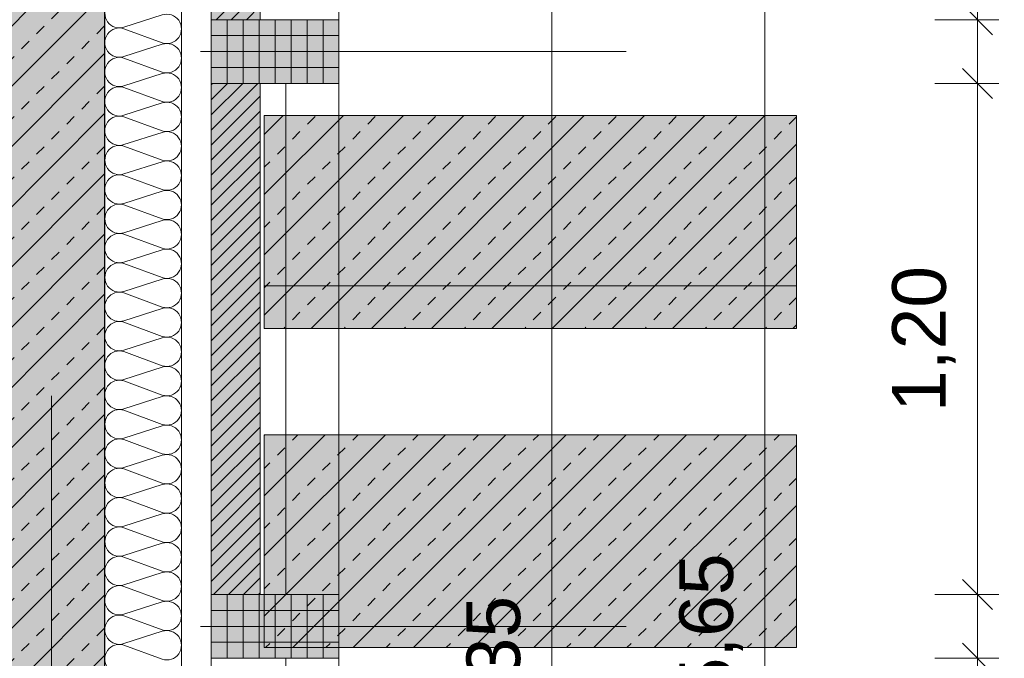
# Model space of a CAD drawing. Header units: metres. Extents: x -167 to 152, y -127 to 99.
# Tile 192 of 225: x -0.07 to 2.24, y -2.77 to -1.27. Entities that reach past the tile are written whole.
import ezdxf

# ---------------------------------------------------------------- set-up
doc = ezdxf.new("R2010")
doc.units = ezdxf.units.M
doc.header["$PDMODE"] = 1
doc.header["$PDSIZE"] = -2
doc.linetypes.add('Achsen 01', pattern=[5.291531, 3.175, -1.058062, 0.352704, -0.705764])
doc.linetypes.add('Raster 01', pattern=[2, 1, -1])
doc.layers.get('0').update_dxf_attribs({"lineweight": 25})
for name, color, linetype, lineweight in [('013_Beton und Stahlbetonarbeiten-330 Außenwände', 7, 'Continuous', 25), ('014_Fassadenarbeiten-330 Betonfertigteile vertikal', 7, 'Continuous', 9), ('014_Fassadenarbeiten-330 Filtermauerwerk 11.5cm', 7, 'Continuous', 9), ('_1.35m (3D)', 7, 'Continuous', 9), ('_GRU (2D)', 7, 'Continuous', 9), ('_Legende (2D)', 7, 'Continuous', 9), ('_OG 1 (2D)', 7, 'Continuous', 9), ('Bemaßung-Bemaßung', 7, 'Continuous', 9), ('Keine', 7, 'Continuous', 9)]:
    doc.layers.add(name, color=color, linetype=linetype, lineweight=lineweight)
for name, color, linetype, lineweight, true_color in [('014_Fassadenarbeiten-000 Aufsicht Betonfertigteile', 7, 'Continuous', 9, 0xc0c0c0), ('014_Fassadenarbeiten-000 Aufsicht Mauerwerk', 7, 'Continuous', 9, 0xa6a6a6), ('014_Fassadenarbeiten-330 mineralische Dämmung', 7, 'Continuous', 9, 0x666666), ('AV1-Achsen', 1, 'Achsen 01', 18, 0xff0000), ('AV1-Raster', 7, 'Raster 01', 9, 0xa6a6a6)]:
    doc.layers.add(name, color=color, linetype=linetype, lineweight=lineweight, true_color=true_color)
doc.layers.get('0').freeze()
doc.styles.add('Arial', font='arial.ttf')
doc.dimstyles.new('COE 50', dxfattribs={"dimtxt": 126.090495, "dimasz": 0.001414, "dimexe": 0.001, "dimexo": 0.01, "dimgap": 0.001, "dimtad": 1, "dimdec": 3, "dimtxsty": 'Arial', "dimblk": 'VW_SLASH-4', "dimblk1": 'VW_SLASH-4', "dimblk2": 'VW_SLASH-4', "dimcen": 0, "dimadec": 3, "dimazin": 0, "dimtfac": 0.8, "dimtdec": 3, "dimtix": 1, "dimtmove": 0, "dimatfit": 0, "dimldrblk": 'VW_SLASH-3', "dimfxl": 0.002, "dimfxlon": 1, "dimfrac": 2, "dimtolj": 1, "dimarcsym": 0})
pattern_1 = [(45, (0, 0), (0.0707107, -0.0707107), [0.025, -0.025])]
pattern_2 = [(-135, (0.03106, -0.03313), (0.0707107, -0.0707107), [])]
pattern_3 = [(-90, (0, 0), (0.0375, 0), [])]
pattern_4 = [(0, (0, 0), (2e-18, -0.0375), [])]
pattern_5 = [(45, (0, 0), (0.01767767, -0.01767767), [])]

# ---------------------------------------------------------------- blocks, each defined once
blk = doc.blocks.new('Group-2')
at = {"layer": 'AV1-Raster'}
for p, q in [((1.35, -1.35), (-40.5, -1.35)), ((1.35, -2.7), (-40.5, -2.7))]:
    blk.add_line(p, q, dxfattribs=at)
blk = doc.blocks.new('1.35m (3D)')
at = {"layer": 'AV1-Raster', "color": 7}
blk.add_blockref('Group-2', (0, 0), dxfattribs=at)
blk = doc.blocks.new('Group-282')
at = {"layer": '014_Fassadenarbeiten-330 mineralische Dämmung', "transparency": 33554687, "flags": 128}
blk.add_lwpolyline([(-2.8095, -0.17, -1.372995), (-2.7439, -0.17), (-2.7772, -0.26, 1.372583), (-2.7116, -0.26), (-2.7406, -0.17, -1.372995), (-2.675, -0.17), (-2.7083, -0.26, 1.372583), (-2.6427, -0.26), (-2.6716, -0.17, -1.372995), (-2.606, -0.17), (-2.6393, -0.26, 1.372583), (-2.5737, -0.26), (-2.6027, -0.17, -1.372995), (-2.5371, -0.17), (-2.5704, -0.26, 1.372583), (-2.5048, -0.26), (-2.5337, -0.17, -1.372995), (-2.4682, -0.17), (-2.5014, -0.26, 1.372583), (-2.4359, -0.26), (-2.4648, -0.17, -1.372995), (-2.3992, -0.17), (-2.4325, -0.26, 1.372583), (-2.3669, -0.26), (-2.3958, -0.17, -1.372995), (-2.3303, -0.17), (-2.3635, -0.26, 1.372583), (-2.298, -0.26), (-2.3269, -0.17, -1.372995), (-2.2613, -0.17), (-2.2946, -0.26, 1.372583), (-2.229, -0.26), (-2.2579, -0.17, -1.372995), (-2.1924, -0.17), (-2.2256, -0.26, 1.372583), (-2.1601, -0.26), (-2.189, -0.17, -1.372995), (-2.1234, -0.17), (-2.1567, -0.26, 1.372583), (-2.0911, -0.26), (-2.1201, -0.17, -1.372995), (-2.0545, -0.17), (-2.0878, -0.26, 1.372583), (-2.0222, -0.26), (-2.0511, -0.17, -1.372995), (-1.9855, -0.17), (-2.0188, -0.26, 1.372583), (-1.9532, -0.26), (-1.9822, -0.17, -1.372995), (-1.9166, -0.17), (-1.9499, -0.26, 1.372583), (-1.8843, -0.26), (-1.9132, -0.17, -1.372995), (-1.8477, -0.17), (-1.8809, -0.26, 1.372583), (-1.8154, -0.26), (-1.8443, -0.17, -1.372995), (-1.7787, -0.17), (-1.812, -0.26, 1.372583), (-1.7464, -0.26), (-1.7753, -0.17, -1.372995), (-1.7098, -0.17), (-1.743, -0.26, 1.372583), (-1.6775, -0.26), (-1.7064, -0.17, -1.372995), (-1.6408, -0.17), (-1.6741, -0.26, 1.372583), (-1.6085, -0.26), (-1.6374, -0.17, -1.372995), (-1.5719, -0.17), (-1.6051, -0.26, 1.372583), (-1.5396, -0.26), (-1.5685, -0.17, -1.372995), (-1.5029, -0.17), (-1.5362, -0.26, 1.372583), (-1.4706, -0.26), (-1.4996, -0.17, -1.372995), (-1.434, -0.17), (-1.4673, -0.26, 1.372583), (-1.4017, -0.26), (-1.4306, -0.17, -1.372995), (-1.365, -0.17), (-1.3983, -0.26, 1.372583), (-1.3327, -0.26), (-1.3617, -0.17, -1.372995), (-1.2961, -0.17), (-1.3294, -0.26, 1.372583), (-1.2638, -0.26), (-1.2927, -0.17, -1.372995), (-1.2272, -0.17)], format="xyb", dxfattribs=at)
blk = doc.blocks.new('Group-283')
at = {"layer": '014_Fassadenarbeiten-330 mineralische Dämmung', "transparency": 33554687}
blk.add_blockref('Group-282', (0, 0), dxfattribs=at)
blk = doc.blocks.new('Parametric Object-41')
at = {"layer": '014_Fassadenarbeiten-330 mineralische Dämmung', "color": 7, "transparency": 33554687}
blk.add_blockref('Group-283', (0, 0), dxfattribs=at)
at = {"layer": '014_Fassadenarbeiten-330 mineralische Dämmung', "color": 0, "flags": 1}
for tag in ['IFC_UUID', 'instanceID', 'prm0_name', 'prm0_type', 'prm0_value', 'prm1_name', 'prm1_type', 'prm1_value', 'prm2_name', 'prm2_type', 'prm2_value', 'prm3_name', 'prm3_type', 'prm3_value', 'prm4_name', 'prm4_type', 'prm4_value', 'prm5_name', 'prm5_type', 'prm5_value', 'prm6_name', 'prm6_type', 'prm6_value']:
    blk.add_attdef(tag, (0.1169, -5.4048), '', height=0.00018, dxfattribs=at)
blk = doc.blocks.new('VW_SLASH-4')
at = {"color": 0, "linetype": 'ByBlock', "lineweight": -2, "transparency": 16777216}
blk.add_line((0, 0), (-1, 0), dxfattribs=at)
at = {"color": 0, "linetype": 'Continuous', "lineweight": 15, "transparency": 16777216, "flags": 128}
blk.add_lwpolyline([(0.5, 0.5), (-0.5, -0.5)], dxfattribs=at)
blk = doc.blocks.new('*D500')
at = {"layer": 'Bemaßung-Bemaßung', "color": 0, "linetype": 'Continuous', "lineweight": -2}
for p, q in [((2.075, -0.075), (2.225, -0.075)), ((2.175, -1.2043), (2.175, -0.1457)), ((2.075, -1.275), (2.225, -1.275))]:
    blk.add_line(p, q, dxfattribs=at)
at = {"layer": 'Defpoints', "color": 0}
for p in [(0.675, -0.075), (2.175, -0.075), (0.675, -1.275)]:
    blk.add_point(p, dxfattribs=at)
at = {"layer": 'Bemaßung-Bemaßung', "color": 0, "lineweight": -2, "xscale": 0.070693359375, "yscale": 0.070693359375, "zscale": 0.070693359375}
for p, rotation in [((2.175, -0.075), 90), ((2.175, -1.275), 270)]:
    blk.add_blockref('VW_SLASH-4', p, dxfattribs=dict(at, rotation=rotation))
at = {"layer": 'Bemaßung-Bemaßung', "color": 0, "insert": (2.0492, -0.675), "char_height": 0.12609, "attachment_point": 5, "rotation": 90, "style": 'Arial'}
blk.add_mtext('\\A1;1,20', dxfattribs=at)
blk = doc.blocks.new('VW_SLASH-3')
at = {"color": 0, "linetype": 'ByBlock', "lineweight": -2, "transparency": 16777216}
blk.add_line((0, 0), (-1, 0), dxfattribs=at)
at = {"color": 0, "linetype": 'Continuous', "lineweight": 15, "transparency": 16777216, "flags": 128}
blk.add_lwpolyline([(0.5, 0.5), (-0.5, -0.5)], dxfattribs=at)
blk = doc.blocks.new('*D501')
at = {"layer": 'Bemaßung-Bemaßung', "color": 0, "linetype": 'Continuous', "lineweight": -2}
for p, q in [((2.175, -1.2043), (2.175, -1.1336)), ((2.075, -1.275), (2.225, -1.275)), ((2.175, -1.425), (2.175, -1.275)), ((2.075, -1.425), (2.225, -1.425)), ((2.175, -1.4957), (2.175, -1.5664))]:
    blk.add_line(p, q, dxfattribs=at)
at = {"layer": 'Defpoints', "color": 0}
for p in [(0.675, -1.275), (2.175, -1.275), (0.675, -1.425)]:
    blk.add_point(p, dxfattribs=at)
at = {"layer": 'Bemaßung-Bemaßung', "color": 0, "lineweight": -2, "xscale": 0.070693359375, "yscale": 0.070693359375, "zscale": 0.070693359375}
for p, rotation in [((2.175, -1.275), 270), ((2.175, -1.425), 90)]:
    blk.add_blockref('VW_SLASH-4', p, dxfattribs=dict(at, rotation=rotation))
at = {"layer": 'Bemaßung-Bemaßung', "color": 0, "insert": (2.3644, -1.35), "char_height": 0.12609, "attachment_point": 5, "rotation": 90, "style": 'Arial'}
blk.add_mtext('\\A1;15', dxfattribs=at)
blk = doc.blocks.new('*D502')
at = {"layer": 'Bemaßung-Bemaßung', "color": 0, "linetype": 'Continuous', "lineweight": -2}
for p, q in [((2.075, -1.425), (2.225, -1.425)), ((2.175, -2.5543), (2.175, -1.4957)), ((2.075, -2.625), (2.225, -2.625))]:
    blk.add_line(p, q, dxfattribs=at)
at = {"layer": 'Defpoints', "color": 0}
for p in [(0.675, -1.425), (2.175, -1.425), (0.675, -2.625)]:
    blk.add_point(p, dxfattribs=at)
at = {"layer": 'Bemaßung-Bemaßung', "color": 0, "lineweight": -2, "xscale": 0.070693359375, "yscale": 0.070693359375, "zscale": 0.070693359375}
for p, rotation in [((2.175, -1.425), 90), ((2.175, -2.625), 270)]:
    blk.add_blockref('VW_SLASH-4', p, dxfattribs=dict(at, rotation=rotation))
at = {"layer": 'Bemaßung-Bemaßung', "color": 0, "insert": (2.0492, -2.025), "char_height": 0.12609, "attachment_point": 5, "rotation": 90, "style": 'Arial'}
blk.add_mtext('\\A1;1,20', dxfattribs=at)
blk = doc.blocks.new('*D503')
at = {"layer": 'Bemaßung-Bemaßung', "color": 0, "linetype": 'Continuous', "lineweight": -2}
for p, q in [((2.175, -2.5543), (2.175, -2.4836)), ((2.075, -2.625), (2.225, -2.625)), ((2.175, -2.775), (2.175, -2.625)), ((2.075, -2.775), (2.225, -2.775)), ((2.175, -2.8457), (2.175, -2.9164))]:
    blk.add_line(p, q, dxfattribs=at)
at = {"layer": 'Defpoints', "color": 0}
for p in [(0.675, -2.625), (2.175, -2.625), (0.675, -2.775)]:
    blk.add_point(p, dxfattribs=at)
at = {"layer": 'Bemaßung-Bemaßung', "color": 0, "lineweight": -2, "xscale": 0.070693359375, "yscale": 0.070693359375, "zscale": 0.070693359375}
for p, rotation in [((2.175, -2.625), 270), ((2.175, -2.775), 90)]:
    blk.add_blockref('VW_SLASH-4', p, dxfattribs=dict(at, rotation=rotation))
at = {"layer": 'Bemaßung-Bemaßung', "color": 0, "insert": (2.3644, -2.7), "char_height": 0.12609, "attachment_point": 5, "rotation": 90, "style": 'Arial'}
blk.add_mtext('\\A1;15', dxfattribs=at)
blk = doc.blocks.new('*D504')
at = {"layer": 'Bemaßung-Bemaßung', "color": 0, "linetype": 'Continuous', "lineweight": -2}
for p, q in [((2.075, -2.775), (2.225, -2.775)), ((2.175, -3.9043), (2.175, -2.8457)), ((2.075, -3.975), (2.225, -3.975))]:
    blk.add_line(p, q, dxfattribs=at)
at = {"layer": 'Defpoints', "color": 0}
for p in [(0.675, -2.775), (2.175, -2.775), (0.675, -3.975)]:
    blk.add_point(p, dxfattribs=at)
at = {"layer": 'Bemaßung-Bemaßung', "color": 0, "lineweight": -2, "xscale": 0.070693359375, "yscale": 0.070693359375, "zscale": 0.070693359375}
for p, rotation in [((2.175, -2.775), 90), ((2.175, -3.975), 270)]:
    blk.add_blockref('VW_SLASH-4', p, dxfattribs=dict(at, rotation=rotation))
at = {"layer": 'Bemaßung-Bemaßung', "color": 0, "insert": (2.0492, -3.375), "char_height": 0.12609, "attachment_point": 5, "rotation": 90, "style": 'Arial'}
blk.add_mtext('\\A1;1,20', dxfattribs=at)
blk = doc.blocks.new('*D613')
at = {"layer": 'Bemaßung-Bemaßung', "color": 0, "linetype": 'Continuous', "lineweight": -2}
for p, q in [((1.075, -0.125), (1.225, -0.125)), ((1.175, -0.1957), (1.175, -5.4043)), ((1.075, -5.475), (1.225, -5.475))]:
    blk.add_line(p, q, dxfattribs=at)
at = {"layer": 'Defpoints', "color": 0}
for p in [(-0.125, -0.125), (-0.125, -5.475), (1.175, -5.475)]:
    blk.add_point(p, dxfattribs=at)
at = {"layer": 'Bemaßung-Bemaßung', "color": 0, "lineweight": -2, "xscale": 0.070693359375, "yscale": 0.070693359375, "zscale": 0.070693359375}
for p, rotation in [((1.175, -0.125), 90), ((1.175, -5.475), 270)]:
    blk.add_blockref('VW_SLASH-4', p, dxfattribs=dict(at, rotation=rotation))
at = {"layer": 'Bemaßung-Bemaßung', "color": 0, "insert": (1.0492, -2.8), "char_height": 0.12609, "attachment_point": 5, "rotation": 90, "style": 'Arial'}
blk.add_mtext('\\A1;5,35', dxfattribs=at)
blk = doc.blocks.new('*D660')
at = {"layer": 'Bemaßung-Bemaßung', "color": 0, "lineweight": -2}
for p, q in [((1.575, 0.125), (1.725, 0.125)), ((1.675, 0.0543), (1.675, -5.4543)), ((1.575, -5.525), (1.725, -5.525))]:
    blk.add_line(p, q, dxfattribs=at)
at = {"layer": 'Defpoints', "color": 0}
for p in [(-0.125, 0.125), (-0.125, -5.525), (1.675, -5.525)]:
    blk.add_point(p, dxfattribs=at)
at = {"layer": 'Bemaßung-Bemaßung', "color": 0, "lineweight": -2, "xscale": 0.070693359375, "yscale": 0.070693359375, "zscale": 0.070693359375}
for p, rotation in [((1.675, 0.125), 90.00000000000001), ((1.675, -5.525), 270)]:
    blk.add_blockref('VW_SLASH-4', p, dxfattribs=dict(at, rotation=rotation))
at = {"layer": 'Bemaßung-Bemaßung', "color": 0, "insert": (1.5492, -2.7), "char_height": 0.12609, "attachment_point": 5, "rotation": 90, "style": 'Arial'}
blk.add_mtext('\\A1;5,65', dxfattribs=at)
blk = doc.blocks.new('Legende (2D)')
at = {"layer": 'Keine', "linetype": 'Continuous', "lineweight": 0, "true_color": 0xc0c0c0, "transparency": 33554687}
for points in [[(0.4996, -1.5), (1.7496, -1.5), (1.7496, -2), (0.4996, -2)], [(0.4996, -2.25), (1.7496, -2.25), (1.7496, -2.75), (0.4996, -2.75)]]:
    blk.add_hatch(color=9, dxfattribs=at).paths.add_polyline_path(points)
at = {"layer": 'Keine', "linetype": 'Continuous', "lineweight": 13, "transparency": 33554687}
h = blk.add_hatch(dxfattribs=at)
h.set_pattern_fill('Stahlbeton', color=251, style=0, pattern_type=2)
h.set_pattern_definition(pattern_1)
h.paths.add_polyline_path([(0.4996, -1.5), (1.7496, -1.5), (1.7496, -2), (0.4996, -2)])
h = blk.add_hatch(dxfattribs=at)
h.set_pattern_fill('Stahlbeton-1', color=251, style=0, pattern_type=2)
h.set_pattern_definition(pattern_2)
h.paths.add_polyline_path([(0.4996, -1.5), (1.7496, -1.5), (1.7496, -2), (0.4996, -2)])
at = {"layer": 'Keine', "linetype": 'Continuous', "lineweight": 0, "transparency": 33554559}
blk.add_hatch(color=30, dxfattribs=at).paths.add_polyline_path([(0.4996, -1.9), (1.7496, -1.9), (1.7496, -2), (0.4996, -2)])
at = {"layer": 'Keine', "linetype": 'Continuous', "lineweight": 13, "transparency": 33554687}
h = blk.add_hatch(dxfattribs=at)
h.set_pattern_fill('Stahlbeton', color=251, style=0, pattern_type=2)
h.set_pattern_definition(pattern_1)
h.paths.add_polyline_path([(0.4996, -2.25), (1.7496, -2.25), (1.7496, -2.75), (0.4996, -2.75)])
h = blk.add_hatch(dxfattribs=at)
h.set_pattern_fill('Stahlbeton-1', color=251, style=0, pattern_type=2)
h.set_pattern_definition(pattern_2)
h.paths.add_polyline_path([(0.4996, -2.25), (1.7496, -2.25), (1.7496, -2.75), (0.4996, -2.75)])
at = {"layer": 'Keine', "color": 7, "linetype": 'Continuous', "lineweight": 9, "transparency": 33554687, "flags": 128}
for points in [[(0.4996, -1.5), (1.7496, -1.5), (1.7496, -2), (0.4996, -2)], [(0.4996, -2.25), (1.7496, -2.25), (1.7496, -2.75), (0.4996, -2.75)]]:
    blk.add_lwpolyline(points, close=True, dxfattribs=at)
at = {"layer": 'Keine', "color": 253, "linetype": 'Continuous', "lineweight": 9, "transparency": 33554559, "flags": 128}
blk.add_lwpolyline([(0.4996, -1.9), (1.7496, -1.9), (1.7496, -2), (0.4996, -2)], close=True, dxfattribs=at)
blk = doc.blocks.new('Group-744')
at = {"layer": 'AV1-Achsen'}
blk.add_line((0, -26.5), (0, 4.9), dxfattribs=at)
blk = doc.blocks.new('GRU (2D)')
at = {"layer": 'AV1-Achsen', "color": 7}
blk.add_blockref('Group-744', (0, 0), dxfattribs=at)
blk = doc.blocks.new('OG 1 (2D)')
at = {"layer": '013_Beton und Stahlbetonarbeiten-330 Außenwände', "linetype": 'Continuous', "lineweight": 0, "true_color": 0xc0c0c0}
blk.add_hatch(color=9, dxfattribs=at).paths.add_polyline_path([(-0.125, 0.125), (-0.125, -5.525), (0.125, -5.525), (0.125, 0.125)])
at = {"layer": '013_Beton und Stahlbetonarbeiten-330 Außenwände', "linetype": 'Continuous', "lineweight": 13}
h = blk.add_hatch(dxfattribs=at)
h.set_pattern_fill('Stahlbeton', color=251, style=0, pattern_type=2)
h.set_pattern_definition(pattern_1)
h.paths.add_polyline_path([(-0.125, 0.125), (-0.125, -5.525), (0.125, -5.525), (0.125, 0.125)])
h = blk.add_hatch(dxfattribs=at)
h.set_pattern_fill('Stahlbeton-1', color=251, style=0, pattern_type=2)
h.set_pattern_definition(pattern_2)
h.paths.add_polyline_path([(-0.125, 0.125), (-0.125, -5.525), (0.125, -5.525), (0.125, 0.125)])
at = {"layer": '014_Fassadenarbeiten-330 Betonfertigteile vertikal', "linetype": 'Continuous', "lineweight": 0}
for points in [[(0.675, -1.275), (0.675, -1.425), (0.375, -1.425), (0.375, -1.275)], [(0.675, -2.625), (0.675, -2.775), (0.375, -2.775), (0.375, -2.625)]]:
    blk.add_hatch(color=9, dxfattribs=at).paths.add_polyline_path(points)
at = {"layer": '014_Fassadenarbeiten-330 Betonfertigteile vertikal', "linetype": 'Continuous', "lineweight": 9}
h = blk.add_hatch(dxfattribs=at)
h.set_pattern_fill('Stahlbetonfertigteil', color=8, style=0, pattern_type=2)
h.set_pattern_definition(pattern_3)
h.paths.add_polyline_path([(0.675, -1.275), (0.675, -1.425), (0.375, -1.425), (0.375, -1.275)])
at = {"layer": '014_Fassadenarbeiten-330 Betonfertigteile vertikal', "linetype": 'Continuous', "lineweight": 13}
h = blk.add_hatch(dxfattribs=at)
h.set_pattern_fill('Stahlbetonfertigteil-1', color=8, style=0, pattern_type=2)
h.set_pattern_definition(pattern_4)
h.paths.add_polyline_path([(0.675, -1.275), (0.675, -1.425), (0.375, -1.425), (0.375, -1.275)])
at = {"layer": '014_Fassadenarbeiten-330 Betonfertigteile vertikal', "linetype": 'Continuous', "lineweight": 9}
h = blk.add_hatch(dxfattribs=at)
h.set_pattern_fill('Stahlbetonfertigteil', color=8, style=0, pattern_type=2)
h.set_pattern_definition(pattern_3)
h.paths.add_polyline_path([(0.675, -2.625), (0.675, -2.775), (0.375, -2.775), (0.375, -2.625)])
at = {"layer": '014_Fassadenarbeiten-330 Betonfertigteile vertikal', "linetype": 'Continuous', "lineweight": 13}
h = blk.add_hatch(dxfattribs=at)
h.set_pattern_fill('Stahlbetonfertigteil-1', color=8, style=0, pattern_type=2)
h.set_pattern_definition(pattern_4)
h.paths.add_polyline_path([(0.675, -2.625), (0.675, -2.775), (0.375, -2.775), (0.375, -2.625)])
at = {"layer": '014_Fassadenarbeiten-330 Filtermauerwerk 11.5cm', "linetype": 'Continuous', "lineweight": 0, "true_color": 0xd19783}
for points in [[(0.49, -1.275), (0.375, -1.275), (0.375, -0.075), (0.49, -0.075)], [(0.49, -2.625), (0.375, -2.625), (0.375, -1.425), (0.49, -1.425)]]:
    blk.add_hatch(color=33, dxfattribs=at).paths.add_polyline_path(points)
at = {"layer": '014_Fassadenarbeiten-330 Filtermauerwerk 11.5cm', "linetype": 'Continuous', "lineweight": 9}
h = blk.add_hatch(dxfattribs=at)
h.set_pattern_fill('Mauerwerk Münster', color=8, style=0, pattern_type=2)
h.set_pattern_definition(pattern_5)
h.paths.add_polyline_path([(0.49, -1.275), (0.375, -1.275), (0.375, -0.075), (0.49, -0.075)])
h = blk.add_hatch(dxfattribs=at)
h.set_pattern_fill('Mauerwerk Münster', color=8, style=0, pattern_type=2)
h.set_pattern_definition(pattern_5)
h.paths.add_polyline_path([(0.49, -2.625), (0.375, -2.625), (0.375, -1.425), (0.49, -1.425)])
at = {"layer": '013_Beton und Stahlbetonarbeiten-330 Außenwände', "flags": 128}
blk.add_lwpolyline([(-0.125, 0.125), (-0.125, -5.525), (0.125, -5.525), (0.125, 0.125)], close=True, dxfattribs=at)
at = {"layer": '014_Fassadenarbeiten-000 Aufsicht Betonfertigteile', "flags": 128}
blk.add_lwpolyline([(0.305, -21.905), (0.305, 0.305), (0.675, 0.675), (0.675, -22.275)], close=True, dxfattribs=at)
at = {"layer": '014_Fassadenarbeiten-000 Aufsicht Mauerwerk', "flags": 128}
for points in [[(0.375, -1.425), (0.55, -1.425), (0.55, -2.625), (0.375, -2.625)], [(0.55, -2.625), (0.375, -2.625), (0.375, -1.425), (0.55, -1.425)], [(0.375, -2.775), (0.55, -2.775), (0.55, -3.975), (0.375, -3.975)], [(0.55, -3.975), (0.375, -3.975), (0.375, -2.775), (0.55, -2.775)]]:
    blk.add_lwpolyline(points, close=True, dxfattribs=at)
at = {"layer": '014_Fassadenarbeiten-330 Betonfertigteile vertikal', "flags": 128}
for points in [[(0.675, -1.275), (0.675, -1.425), (0.375, -1.425), (0.375, -1.275)], [(0.675, -2.625), (0.675, -2.775), (0.375, -2.775), (0.375, -2.625)]]:
    blk.add_lwpolyline(points, close=True, dxfattribs=at)
at = {"layer": '014_Fassadenarbeiten-330 Filtermauerwerk 11.5cm', "flags": 128}
for points in [[(0.49, -1.275), (0.375, -1.275), (0.375, -0.075), (0.49, -0.075)], [(0.49, -2.625), (0.375, -2.625), (0.375, -1.425), (0.49, -1.425)]]:
    blk.add_lwpolyline(points, close=True, dxfattribs=at)
at = {"layer": '014_Fassadenarbeiten-330 mineralische Dämmung', "flags": 128}
blk.add_lwpolyline([(0, 0.125), (0, 0.305), (0.305, 0.305), (0.305, -5.4), (0.125, -5.4), (0.125, 0.125)], close=True, dxfattribs=at)
at = {"layer": '014_Fassadenarbeiten-330 mineralische Dämmung', "rotation": 90}
blk.add_blockref('Parametric Object-41', (0, 0), dxfattribs=at)
at = {"layer": 'Bemaßung-Bemaßung'}
dim = blk.add_linear_dim(base=(1.675, -5.525), p1=(-0.125, 0.125), p2=(-0.125, -5.525), angle=270, text='5,65', dimstyle='COE 50', override={"dimtxt": 0.12609, "dimasz": 0.070693, "dimexe": 0.05, "dimgap": 0.05, "dimpost": '<>', "dimtxsty": 'Arial', "dimtmove": 2, "dimfxl": 0.1}, dxfattribs=at)
dim.commit()
dim.dimension.update_dxf_attribs({"geometry": '*D660', "text_midpoint": (1.5492, -2.7)})
at = {"layer": 'Bemaßung-Bemaßung', "linetype": 'Continuous'}
for base, p1, p2, text, override, picture, middle in [((2.175, -0.075), (0.675, -1.275), (0.675, -0.075), '1,20', {"dimtxt": 0.12609, "dimasz": 0.070693, "dimexe": 0.05, "dimgap": 0.05, "dimpost": '<>', "dimtxsty": 'Arial', "dimtmove": 2, "dimfxl": 0.1}, '*D500', (2.0492, -0.675)), ((1.175, -5.475), (-0.125, -0.125), (-0.125, -5.475), '5,35', {"dimtxt": 0.12609, "dimasz": 0.070693, "dimexe": 0.05, "dimgap": 0.05, "dimpost": '<>', "dimtxsty": 'Arial', "dimtmove": 2, "dimfxl": 0.1}, '*D613', (1.0492, -2.8)), ((2.175, -1.275), (0.675, -1.425), (0.675, -1.275), '15', {"dimtxt": 0.12609, "dimasz": 0.070693, "dimexe": 0.05, "dimgap": 0.05, "dimpost": '<>', "dimtxsty": 'Arial', "dimtix": 0, "dimtmove": 2, "dimfxl": 0.1}, '*D501', (2.3644, -1.35)), ((2.175, -1.425), (0.675, -2.625), (0.675, -1.425), '1,20', {"dimtxt": 0.12609, "dimasz": 0.070693, "dimexe": 0.05, "dimgap": 0.05, "dimpost": '<>', "dimtxsty": 'Arial', "dimtmove": 2, "dimfxl": 0.1}, '*D502', (2.0492, -2.025)), ((2.175, -2.625), (0.675, -2.775), (0.675, -2.625), '15', {"dimtxt": 0.12609, "dimasz": 0.070693, "dimexe": 0.05, "dimgap": 0.05, "dimpost": '<>', "dimtxsty": 'Arial', "dimtix": 0, "dimtmove": 2, "dimfxl": 0.1}, '*D503', (2.3644, -2.7)), ((2.175, -2.775), (0.675, -3.975), (0.675, -2.775), '1,20', {"dimtxt": 0.12609, "dimasz": 0.070693, "dimexe": 0.05, "dimgap": 0.05, "dimpost": '<>', "dimtxsty": 'Arial', "dimtmove": 2, "dimfxl": 0.1}, '*D504', (2.0492, -3.375))]:
    dim = blk.add_linear_dim(base=base, p1=p1, p2=p2, angle=270, text=text, dimstyle='COE 50', override=override, dxfattribs=at)
    dim.commit()
    dim.dimension.update_dxf_attribs({"geometry": picture, "text_midpoint": middle})

msp = doc.modelspace()

# ---------------------------------------------------------------- block references
at = {"layer": '_1.35m (3D)'}
msp.add_blockref('1.35m (3D)', (0, 0), dxfattribs=at)

# ---------------------------------------------------------------- next in the draw order: block references
at = {"layer": '_OG 1 (2D)'}
msp.add_blockref('OG 1 (2D)', (0, 0), dxfattribs=at)

# ---------------------------------------------------------------- next in the draw order: block references
at = {"layer": '_Legende (2D)'}
msp.add_blockref('Legende (2D)', (0, 0), dxfattribs=at)

# ---------------------------------------------------------------- next in the draw order: block references
at = {"layer": '_GRU (2D)'}
msp.add_blockref('GRU (2D)', (0, 0), dxfattribs=at)

doc.saveas('drawing.dxf')
